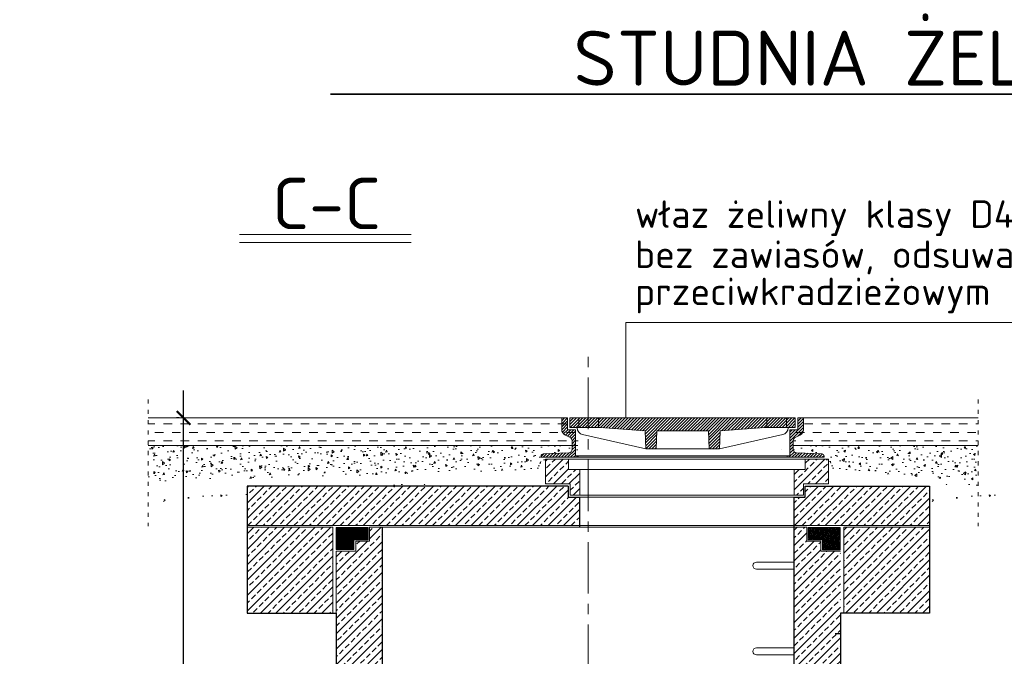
# Model space of a CAD drawing. Header units: millimetres. Extents: x -2676 to 53, y 1826 to 3724.
# Tile 8 of 20: x -2066 to -1779, y 3199 to 3385. Entities that reach past the tile are written whole.
import ezdxf

# ---------------------------------------------------------------- set-up
doc = ezdxf.new("R2010")
doc.units = ezdxf.units.MM
doc.header["$MEASUREMENT"] = 0
doc.linetypes.add('ACAD_ISO03W100', pattern=[30, 12, -18])
doc.linetypes.add('CENTERX2', pattern=[4, 2.5, -0.5, 0.5, -0.5])
for name, color, linetype, lineweight in [('005', 71, 'Continuous', 20), ('013', 41, 'Continuous', 15), ('04', 22, 'Continuous', 30), ('kreskowanie', 43, 'Continuous', 5), ('opisy', 7, 'Continuous', 20), ('osie', 133, 'CENTERX2', 18), ('TB_beton', 41, 'Continuous', 20), ('wymiary', 7, 'Continuous', 15)]:
    doc.layers.add(name, color=color, linetype=linetype, lineweight=lineweight)
doc.styles.add('_TT', font='isocpeur.ttf', dxfattribs={"height": 8})
doc.styles.get("Standard").update_dxf_attribs({"font": 'arial.ttf', "width": 0.8})
doc.dimstyles.new('ISO-25', dxfattribs={"dimscale": 2, "dimtxt": 2.8, "dimasz": 2, "dimexe": 1, "dimexo": 0.625, "dimtad": 1, "dimlfac": 10, "dimtxsty": 'Standard', "dimblk": 'ARCHTICK', "dimcen": 2, "dimdle": 4, "dimadec": 0, "dimazin": 0, "dimtfac": 1, "dimtmove": 0, "dimatfit": 3, "dimfxl": 1, "dimarcsym": 0})
pattern_1 = [(45, (-2893.9738, 1572.9512), (-2.245064, 2.245064), []), (45, (-2891.7287, 1572.9512), (-2.245064, 2.245064), [1.5875, -0.79375])]

# ---------------------------------------------------------------- blocks, each defined once
blk = doc.blocks.new('_ArchTick')
at = {"color": 0, "linetype": 'ByBlock', "const_width": 0.15}
blk.add_lwpolyline([(-0.5, -0.5), (0.5, 0.5)], dxfattribs=at)
blk = doc.blocks.new('*D34')
at = {"layer": 'Defpoints', "color": 0, "transparency": 16777216}
for p in [(-2018.57, 3268.53), (-2018.57, 3268.53), (-1995.81, 2982.71)]:
    blk.add_point(p, dxfattribs=at)
at = {"layer": 'wymiary', "color": 0, "lineweight": -2, "transparency": 16777216}
for p, q in [((-2018.57, 2974.71), (-2018.57, 3276.53)), ((-2019.82, 3268.53), (-2020.57, 3268.53)), ((-1997.06, 2982.71), (-2020.57, 2982.71))]:
    blk.add_line(p, q, dxfattribs=at)
at = {"layer": 'wymiary', "color": 0, "lineweight": -2, "transparency": 16777216, "xscale": 4, "yscale": 4, "zscale": 4}
for p, rotation in [((-2018.57, 3268.53), 90), ((-2018.57, 2982.71), 270)]:
    blk.add_blockref('_ArchTick', p, dxfattribs=dict(at, rotation=rotation))
at = {"layer": 'wymiary', "color": 0, "transparency": 16777216, "insert": (-2026.37, 3125.62), "char_height": 10, "attachment_point": 5, "rotation": 90}
blk.add_mtext('h = zmienne (wg profilu) ', dxfattribs=at)
blk = doc.blocks.new('pokrywa')
at = {"layer": 'kreskowanie'}
h = blk.add_hatch(dxfattribs=at)
h.set_pattern_fill('ANSI31', color=256, scale=5, style=0)
h.paths.add_polyline_path([(-32.5, 8.43), (-34.8, 8.43), (-34.8, 11.93), (-36.5, 11.93), (-36.5, 8.58, 0.291196), (-35.4, 6.86), (-34.08, 6.24, -0.291196), (-33.5, 5.33), (-33.5, 2.77, -0.401769), (-34.46, 1.77), (-41.93, 1.45, 0.401769), (-42.5, 0.85), (-42.5, 0.43), (-31.72, 0.43), (-31.72, 0.91), (-32.5, 0.91)])
h.paths.add_polyline_path([(-31.5, 11.93), (-34.09, 11.93), (-34.09, 9.13), (-31.5, 9.13)])
h.paths.add_polyline_path([(-25.74, 11.93), (-31.5, 11.93), (-31.5, 9.13), (-25.74, 9.13)])
h.paths.add_polyline_path([(23.25, 11.93), (0, 11.93), (-25.74, 11.93), (-25.74, 9.13), (-25.16, 9.13), (-12.19, 8.13), (-11.99, 2.93), (-8.99, 2.93), (-8.79, 8.13), (0, 8.13), (6.3, 8.13), (6.5, 2.93), (9.5, 2.93), (9.7, 8.13), (22.66, 9.13), (23.25, 9.13)])
h.paths.add_polyline_path([(29, 11.93), (23.25, 11.93), (23.25, 9.13), (29, 9.13)])
h.paths.add_polyline_path([(31.6, 11.93), (29, 11.93), (29, 9.13), (31.6, 9.13)])
h.paths.add_polyline_path([(34, 11.93), (32.3, 11.93), (32.3, 8.43), (30, 8.43), (30, 0.91), (29.22, 0.91), (29.22, 0.43), (40, 0.43), (40, 0.85, 0.401769), (39.43, 1.45), (31.96, 1.77, -0.401769), (31, 2.77), (31, 5.33, -0.291196), (31.58, 6.24), (32.9, 6.86, 0.291196), (34, 8.58)])
at = {"layer": '005', "ltscale": 6}
for p, q in [((-36.5, 8.58), (-36.5, 11.93)), ((-34.8, 8.43), (-34.8, 11.93)), ((-34.09, 9.13), (-34.09, 11.93)), ((31.6, 9.13), (31.6, 11.93)), ((32.3, 8.43), (32.3, 11.93)), ((34, 8.58), (34, 11.93)), ((-32.5, 0.91), (-32.5, 8.43)), ((-11.99, 2.93), (-12.19, 8.13)), ((-8.99, 2.93), (-8.79, 8.13)), ((6.5, 2.93), (6.3, 8.13)), ((9.5, 2.93), (9.7, 8.13)), ((30, 0.91), (30, 8.43)), ((-33.5, 2.77), (-33.5, 5.33)), ((31, 2.77), (31, 5.33)), ((-42.5, 0.43), (-42.5, 0.85)), ((40, 0.43), (40, 0.85))]:
    blk.add_line(p, q, dxfattribs=at)
at = {"layer": '005'}
for p, q in [((-36.5, 11.93), (-34.8, 11.93)), ((-34.09, 11.93), (0, 11.93)), ((-31.5, 9.13), (-31.5, 11.93)), ((-25.74, 9.13), (-25.74, 11.93)), ((31.6, 11.93), (0, 11.93)), ((23.25, 9.13), (23.25, 11.93)), ((29, 9.13), (29, 11.93)), ((34, 11.93), (32.3, 11.93)), ((-34.09, 9.13), (-25.16, 9.13)), ((-12.19, 8.13), (-25.16, 9.13)), ((9.7, 8.13), (22.66, 9.13)), ((31.6, 9.13), (22.66, 9.13)), ((-34.08, 6.24), (-35.4, 6.86)), ((-34.8, 8.43), (-32.5, 8.43)), ((-8.79, 8.13), (0, 8.13)), ((6.3, 8.13), (0, 8.13)), ((32.3, 8.43), (30, 8.43)), ((31.58, 6.24), (32.9, 6.86)), ((-11.99, 2.93), (-8.99, 2.93)), ((9.5, 2.93), (6.5, 2.93)), ((-42.5, 0.43), (-31.72, 0.43)), ((-41.93, 1.45), (-34.46, 1.77)), ((-32.5, 0.91), (-31.72, 0.91)), ((-31.72, 0.43), (-31.72, 0.91)), ((30, 0.91), (29.22, 0.91)), ((29.22, 0.43), (29.22, 0.91)), ((40, 0.43), (29.22, 0.43)), ((39.43, 1.45), (31.96, 1.77))]:
    blk.add_line(p, q, dxfattribs=at)
for centre, radius, start, end in [((-34.6, 8.58), 1.9, 180, 244.9414), ((32.1, 8.58), 1.9, 295.0586, 0), ((-41.9, 0.85), 0.6, 92.4451, 180), ((39.4, 0.85), 0.6, 360, 87.5549)]:
    blk.add_arc(centre, radius, start, end, dxfattribs=at)
at = {"layer": '005', "ltscale": 6}
for centre, start, end in [((-34.5, 5.33), 0, 64.9414), ((32, 5.33), 115.0586, 180), ((-34.5, 2.77), 272.4451, 360), ((32, 2.77), 180, 267.5549)]:
    blk.add_arc(centre, 1, start, end, dxfattribs=at)
at = {"layer": 'TB_beton'}
for p, q in [((-29.51, 9.13), (-29.51, 9.01)), ((29.51, 9.13), (29.51, 9.01)), ((-11.99, 2.93), (-30.44, 7.06)), ((9.5, 2.93), (27.95, 7.06)), ((-8.99, 2.93), (0, 2.93)), ((6.5, 2.93), (0, 2.93)), ((-31.72, 0.91), (0, 0.91)), ((-31.72, 0.43), (0, 0.43)), ((29.22, 0.91), (0, 0.91)), ((30, 0.43), (0, 0.43))]:
    blk.add_line(p, q, dxfattribs=at)
for centre, start, end in [((-30, 9.01), 180, 257.3699), ((27.51, 9.01), 282.6301, 0)]:
    blk.add_arc(centre, 2, start, end, dxfattribs=at)
blk = doc.blocks.new('pierscienie dystansowe')
at = {"layer": 'kreskowanie'}
h = blk.add_hatch(dxfattribs=at)
h.set_pattern_fill('ANSI33', color=256, scale=0.5, style=0)
h.set_pattern_definition([(45, (-2840.5506, -2107.8572), (-2.245064, 2.245064), []), (45, (-2838.3055, -2107.8572), (-2.245064, 2.245064), [1.5875, -0.79375])])
h.paths.add_polyline_path([(-31.25, 4.5), (-34.5, 4.5), (-34.5, 7.5), (-41.25, 7.5), (-41.25, 0.25), (-34, 0.25), (-34, 0), (-31.25, 0)])
h.paths.add_polyline_path([(-34, -3), (-31.25, -3), (-31.25, 0), (-34, 0)])
h.paths.add_polyline_path([(41.25, 0.25), (41.25, 7.5), (34.5, 7.5), (34.5, 4.5), (31.25, 4.5), (31.25, 0), (34, 0), (34, 0.25)])
h.paths.add_polyline_path([(34, 0), (31.25, 0), (31.25, -3), (34, -3)])
at = {"layer": 'TB_beton', "ltscale": 6}
for p, q in [((-41.25, 0.25), (-41.25, 7.5)), ((-34.5, 4.5), (-34.5, 7.5)), ((34.5, 4.5), (34.5, 7.5)), ((41.25, 0.25), (41.25, 7.5)), ((-31.25, -3), (-31.25, 4.5)), ((31.25, -3), (31.25, 4.5)), ((-34, -3), (-34, 0.25)), ((34, -3), (34, 0.25))]:
    blk.add_line(p, q, dxfattribs=at)
at = {"layer": 'TB_beton'}
for p, q in [((-41.25, 7.5), (41.25, 7.5)), ((-34.5, 4.5), (34.5, 4.5)), ((-41.25, 0.25), (-34, 0.25)), ((34, 0.25), (41.25, 0.25)), ((-34, -3), (34, -3))]:
    blk.add_line(p, q, dxfattribs=at)

msp = doc.modelspace()

# ---------------------------------------------------------------- hatches: boundary and pattern name
at = {"layer": 'kreskowanie'}
h = msp.add_hatch(dxfattribs=at)
h.set_pattern_fill('DASH', color=256, scale=20, angle=180, style=0)
h.set_pattern_definition([(0, (-17799.412, -7523.2065), (2.5, 2.5), [2.5, -2.5])])
h.paths.add_polyline_path([(-2028.8841, 3268.5264), (-1904.4545, 3268.5264), (-1904.4545, 3263.8347, 0.29119612), (-1902.8773, 3261.3562), (-1900.9646, 3260.4619), (-1900.9646, 3260.4519), (-2028.8841, 3260.4519)])
h.paths.add_polyline_path([(-1900.1345, 3260.4519), (-1900.1345, 3259.1574, 0.28681786), (-1900.9436, 3260.4519)])
h = msp.add_hatch(dxfattribs=at)
h.set_pattern_fill('DASH', color=256, scale=20, style=0)
h.set_pattern_definition([(180, (14054.9366, -7523.2065), (-2.5, 2.5), [2.5, -2.5])])
h.paths.add_polyline_path([(-1786.9067, 3268.5264), (-1840.0209, 3268.5264), (-1840.0209, 3263.8347, -0.29119612), (-1841.5981, 3261.3562), (-1843.5108, 3260.4619), (-1843.5108, 3260.4519), (-1786.9067, 3260.4519)])
h.paths.add_polyline_path([(-1844.3409, 3260.4519), (-1844.3409, 3259.1574, -0.28681786), (-1843.5318, 3260.4519)])
h = msp.add_hatch(dxfattribs=at)
h.set_pattern_fill('AR-CONC', color=256, scale=0.8, angle=135, style=0)
h.set_pattern_definition([(95, (-17799.412, -7518.4748), (4.412416, 3.7024566), [0.6, -6.6]), (40, (-17799.412, -7518.475), (-5.0399373, 3.4701452), [0.48, -5.28]), (145.4514, (-17799.044, -7518.166), (-0.6275157, 7.1726023), [0.5099215, -5.6091369]), (91.1842, (-17800.543, -7517.3434), (6.973544, 5.10091), [0.9, -9.9]), (141.6356, (-17799.962, -7516.918), (-0.223192, 10.7976935), [0.7648823, -8.413704]), (36.1842, (-17800.543, -7517.343), (-0.2232006, 10.7976933), [0.72, -7.92]), (66, (-17799.695, -7517.0605), (5.6541726, 1.0990598), [0.6, -6.6]), (11, (-17799.695, -7517.0605), (-2.7256687, 5.4784675), [0.48, -5.28]), (116.4514, (-17799.2236, -7516.969), (2.928509, 6.577525), [0.5099215, -5.6091369]), (82.5, (-17799.412, -7518.4748), (-1.81434548, 1.95191854), [0, -5.216, 0, -5.36, 0, -5.3]), (52.5, (-17799.412, -7518.4748), (-0.74298354, 3.7192756), [0, -3.056, 0, -5.096, 0, -2.02]), (12.5, (-17800.6734, -7519.7362), (3.14734534, 2.8921661), [0, -2, 0, -6.24, 0, -8.28]), (2.5, (-17801.239, -7520.302), (2.7327199, 3.86527845), [0, -2.6, 0, -4.144, 0, -5.88])])
h.paths.add_polyline_path([(-1913.0945, 3256.8253), (-1913.0945, 3256.2072), (-2028.8841, 3256.2072), (-2028.8841, 3260.3975), (-1900.1345, 3260.3975), (-1900.1345, 3260.1985, -0.40176902), (-1901.513, 3258.7598), (-1912.2673, 3258.3006, 0.40176902), (-1913.0945, 3257.4374)])
h.paths.add_polyline_path([(-2028.8841, 3256.2072), (-1913.0945, 3256.2072), (-1913.0945, 3255.8472), (-1914.3696, 3255.8472), (-1915.2195, 3253.4918), (-2028.8841, 3249.8729)])
h.paths.add_polyline_path([(-1999.8786, 3246.7568), (-1987.9793, 3247.2742), (-2024.4069, 3244.1613), (-2024.4069, 3244.7283)])
h.paths.add_polyline_path([(-1913.9127, 3250.4948), (-1957.5686, 3248.5965), (-1957.5686, 3249.0179)])
h = msp.add_hatch(dxfattribs=at)
h.set_pattern_fill('AR-CONC', color=256, scale=0.8, angle=45, style=0)
h.set_pattern_definition([(85, (14054.9366, -7518.4748), (-4.412416, 3.7024566), [0.6, -6.6]), (140, (14054.9366, -7518.475), (5.0399373, 3.4701452), [0.48, -5.28]), (34.5486, (14054.569, -7518.166), (0.6275157, 7.1726023), [0.5099215, -5.6091369]), (88.8158, (14056.068, -7517.3434), (-6.973544, 5.10091), [0.9, -9.9]), (38.3644, (14055.487, -7516.918), (0.223192, 10.7976935), [0.7648823, -8.413704]), (143.8158, (14056.068, -7517.343), (0.2232006, 10.7976933), [0.72, -7.92]), (114, (14055.2195, -7517.0605), (-5.6541726, 1.0990598), [0.6, -6.6]), (169, (14055.2195, -7517.0605), (2.7256687, 5.4784675), [0.48, -5.28]), (63.5486, (14054.7483, -7516.969), (-2.928509, 6.577525), [0.5099215, -5.6091369]), (97.5, (14054.9366, -7518.4748), (1.81434548, 1.95191854), [0, -5.216, 0, -5.36, 0, -5.3]), (127.5, (14054.9366, -7518.4748), (0.74298354, 3.7192756), [0, -3.056, 0, -5.096, 0, -2.02]), (167.5, (14056.1981, -7519.7362), (-3.14734534, 2.8921661), [0, -2, 0, -6.24, 0, -8.28]), (177.5, (14056.7638, -7520.302), (-2.7327199, 3.86527845), [0, -2.6, 0, -4.144, 0, -5.88])])
h.paths.add_polyline_path([(-1831.3809, 3256.8253), (-1831.3809, 3256.2072), (-1786.9067, 3256.2072), (-1786.9067, 3260.3975), (-1844.3409, 3260.3975), (-1844.3409, 3260.1985, 0.40176902), (-1842.9623, 3258.7598), (-1832.208, 3258.3006, -0.40176902), (-1831.3809, 3257.4374)])
h.paths.add_polyline_path([(-1786.9067, 3256.2072), (-1831.3809, 3256.2072), (-1831.3809, 3255.8472), (-1830.1057, 3255.8472), (-1829.2558, 3253.4918), (-1786.9067, 3249.8729)])
h.paths.add_polyline_path([(-1830.5627, 3250.4948), (-1786.9067, 3248.5965), (-1786.9067, 3249.0179)])
h = msp.add_hatch(dxfattribs=at)
h.set_pattern_fill('AR-CONC', color=256, scale=0.8, angle=135, style=0)
h.set_pattern_definition([(95, (-17575.404, -7518.4748), (4.412416, 3.7024566), [0.6, -6.6]), (40, (-17575.404, -7518.475), (-5.0399373, 3.4701452), [0.48, -5.28]), (145.4514, (-17575.036, -7518.166), (-0.6275157, 7.1726023), [0.5099215, -5.6091369]), (91.1842, (-17576.535, -7517.3434), (6.973544, 5.10091), [0.9, -9.9]), (141.6356, (-17575.954, -7516.918), (-0.223192, 10.7976935), [0.7648823, -8.413704]), (36.1842, (-17576.535, -7517.343), (-0.2232006, 10.7976933), [0.72, -7.92]), (66, (-17575.687, -7517.0605), (5.6541726, 1.0990598), [0.6, -6.6]), (11, (-17575.687, -7517.0605), (-2.7256687, 5.4784675), [0.48, -5.28]), (116.4514, (-17575.2156, -7516.969), (2.928509, 6.577525), [0.5099215, -5.6091369]), (82.5, (-17575.404, -7518.4748), (-1.81434548, 1.95191854), [0, -5.216, 0, -5.36, 0, -5.3]), (52.5, (-17575.404, -7518.4748), (-0.74298354, 3.7192756), [0, -3.056, 0, -5.096, 0, -2.02]), (12.5, (-17576.6654, -7519.7362), (3.14734534, 2.8921661), [0, -2, 0, -6.24, 0, -8.28]), (2.5, (-17577.231, -7520.302), (2.7327199, 3.86527845), [0, -2.6, 0, -4.144, 0, -5.88])])
h.paths.add_polyline_path([(-1689.0864, 3256.8253), (-1689.0864, 3256.2072), (-1757.8654, 3256.2072), (-1757.8654, 3260.3975), (-1676.1264, 3260.3975), (-1676.1264, 3260.1985, -0.40176902), (-1677.505, 3258.7598), (-1688.2593, 3258.3006, 0.40176902), (-1689.0864, 3257.4374)])
h.paths.add_polyline_path([(-1757.8654, 3256.2072), (-1689.0864, 3256.2072), (-1689.0864, 3255.8472), (-1690.3616, 3255.8472), (-1691.2115, 3253.4918), (-1757.8654, 3249.8729)])
h.paths.add_polyline_path([(-1775.8705, 3246.7568), (-1763.9713, 3247.2742), (-1800.3989, 3244.1613), (-1800.3989, 3244.7283)])
h.paths.add_polyline_path([(-1689.9046, 3250.4948), (-1733.5606, 3248.5965), (-1733.5606, 3249.0179)])
h = msp.add_hatch(dxfattribs=at)
h.set_pattern_fill('ANSI33', color=256, scale=0.5, style=0)
h.set_pattern_definition(pattern_1)
h.paths.add_polyline_path([(-2000.0627, 3211.6258), (-1975.0627, 3211.6258), (-1975.0627, 3236.6258), (-2000.0627, 3236.6258)])
h.paths.add_polyline_path([(-1970.5627, 3248.6258), (-2000.0627, 3248.6258), (-2000.0627, 3237.1258), (-1903.0627, 3237.1258), (-1903.0627, 3245.3767), (-1906.4588, 3245.3767), (-1906.4588, 3248.6258)])
h = msp.add_hatch(dxfattribs=at)
h.set_pattern_fill('ANSI33', color=256, scale=0.5, style=0)
h.set_pattern_definition(pattern_1)
h.paths.add_polyline_path([(-1826.0627, 3211.6258), (-1801.0627, 3211.6258), (-1801.0627, 3236.6258), (-1826.0627, 3236.6258)])
h.paths.add_polyline_path([(-1840.5627, 3245.3758), (-1840.5627, 3243.255), (-1840.5627, 3237.1258), (-1801.0627, 3237.1258), (-1801.0627, 3248.6258), (-1837.3109, 3248.6258), (-1837.3109, 3245.3758)])
h = msp.add_hatch(dxfattribs=at)
h.set_pattern_fill('ANSI33', color=256, scale=0.5, style=0)
h.set_pattern_definition([(45, (-4541.4647, 606.7215), (-2.245064, 2.245064), []), (45, (-4539.2197, 606.7215), (-2.245064, 2.245064), [1.5875, -0.79375])])
h.paths.add_polyline_path([(-1960.5627, 3236.6258), (-1964.3127, 3236.6258), (-1964.3127, 3232.6258), (-1968.3127, 3232.6258), (-1968.3127, 3229.6258), (-1974.0627, 3229.6258), (-1974.0627, 3186.8758), (-1964.8127, 3186.8758), (-1964.8127, 3187.1258), (-1960.5627, 3187.1258)])
h.paths.add_polyline_path([(-1964.8127, 3186.8758), (-1974.0627, 3186.8758), (-1974.0627, 3180.1258), (-1968.8127, 3180.1258), (-1968.8127, 3183.1258), (-1964.8127, 3183.1258)])
h.paths.add_polyline_path([(-1827.0627, 3229.6258), (-1832.8127, 3229.6258), (-1832.8127, 3232.6258), (-1836.8127, 3232.6258), (-1836.8127, 3236.6258), (-1840.5627, 3236.6258), (-1840.5627, 3187.1258), (-1836.3127, 3187.1258), (-1836.3127, 3186.8758), (-1827.0627, 3186.8758)])
h.paths.add_polyline_path([(-1827.0627, 3186.8758), (-1836.3127, 3186.8758), (-1836.3127, 3183.1258), (-1832.3127, 3183.1258), (-1832.3127, 3180.1258), (-1827.0627, 3180.1258)])
at = {"layer": 'opisy'}
h = msp.add_hatch(dxfattribs=at)
h.set_pattern_fill('ANSI36', color=256, scale=2, angle=180, style=0)
h.set_pattern_definition([(45, (-9891.21565, -2137.41346), (0.1325825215, 0.486135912), [0.625, -0.125, 0, -0.125])])
h.paths.add_polyline_path([(-1974.0979, 3236.616), (-1964.7566, 3236.616), (-1964.7566, 3233.0076), (-1968.8809, 3233.0076), (-1968.8809, 3230.1325), (-1972.796, 3230.1325), (-1974.0979, 3230.1197)])
h = msp.add_hatch(dxfattribs=at)
h.set_pattern_fill('ANSI36', color=256, scale=2, style=0)
h.set_pattern_definition([(135, (6090.01248, -2137.45575), (-0.1325825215, 0.486135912), [0.625, -0.125, 0, -0.125])])
h.paths.add_polyline_path([(-1827.1053, 3236.5737), (-1836.4465, 3236.5737), (-1836.4465, 3232.9653), (-1832.3223, 3232.9653), (-1832.3223, 3230.0902), (-1828.4072, 3230.0902), (-1827.1053, 3230.0774)])

# ---------------------------------------------------------------- linework, layer by layer
at = {"layer": '013'}
for p, q in [((-2028.8841, 3268.5264), (-1906.6627, 3268.5264)), ((-1786.9067, 3268.5264), (-1837.8127, 3268.5264)), ((-2028.8841, 3260.4519), (-1903.6627, 3260.4519)), ((-1786.9067, 3260.4519), (-1840.8127, 3260.4519))]:
    msp.add_line(p, q, dxfattribs=at)
at = {"layer": '04'}
for p, q in [((-1970.5627, 3248.6258), (-2000.0627, 3248.6258)), ((-2000.0627, 3248.6258), (-2000.0627, 3211.6258)), ((-1906.4588, 3248.6258), (-2000.0627, 3248.6258)), ((-1837.3109, 3248.6258), (-1801.0627, 3248.6258)), ((-1801.0627, 3248.6258), (-1801.0627, 3211.6258)), ((-1903.0627, 3236.6258), (-1903.0627, 3245.3767)), ((-1840.5627, 3236.6258), (-1840.5627, 3245.3758)), ((-1960.5627, 2982.707), (-1960.5627, 3236.6258)), ((-2000.0627, 3211.6258), (-1974.0627, 3211.6258)), ((-1801.0627, 3211.6258), (-1827.0627, 3211.6258)), ((-1827.0627, 3211.6258), (-1827.0627, 3201.0432)), ((-1828.5627, 3205.6258), (-1827.0627, 3205.6258)), ((-1827.0627, 3205.6258), (-1827.0627, 2962.707))]:
    msp.add_line(p, q, dxfattribs=at)
for points in [[(-1906.4588, 3248.6258), (-1906.4588, 3245.3767), (-1903.0627, 3245.3767)], [(-1840.5627, 3245.3758), (-1837.3109, 3245.3758), (-1837.3109, 3248.6258)], [(-1840.5627, 2982.707), (-1840.5627, 3236.6258)], [(-1974.0627, 3211.6258), (-1974.0627, 2962.707)]]:
    msp.add_lwpolyline(points, dxfattribs=at)
at = {"layer": 'kreskowanie'}
msp.add_line((-1828.5785, 3210.938), (-1828.5627, 3210.9538), dxfattribs=at)
at = {"layer": 'opisy', "lineweight": 35}
msp.add_line((-1975.7129, 3362.8673), (-1590.0247, 3362.8673), dxfattribs=at)
at = {"layer": 'opisy'}
for p, q in [((-1964.7566, 3236.616), (-1974.0979, 3236.616)), ((-1974.0979, 3236.616), (-1974.0979, 3230.1197)), ((-1964.7566, 3233.0076), (-1964.7566, 3236.616)), ((-1836.4465, 3232.9653), (-1836.4465, 3236.5737)), ((-1836.4465, 3236.5737), (-1827.1053, 3236.5737)), ((-1827.1053, 3236.5737), (-1827.1053, 3230.0774)), ((-1968.8809, 3230.1325), (-1968.8809, 3233.0076)), ((-1968.8809, 3233.0076), (-1964.7566, 3233.0076)), ((-1832.3223, 3232.9653), (-1836.4465, 3232.9653)), ((-1832.3223, 3230.0902), (-1832.3223, 3232.9653)), ((-1974.0979, 3230.1325), (-1968.8809, 3230.1325)), ((-1827.1053, 3230.0902), (-1832.3223, 3230.0902))]:
    msp.add_line(p, q, dxfattribs=at)
at = {"layer": 'osie', "ltscale": 6}
msp.add_line((-1900.5627, 2929.2823), (-1900.5627, 3288.196), dxfattribs=at)
at = {"layer": 'osie', "linetype": 'ACAD_ISO03W100', "ltscale": 0.1}
for p, q in [((-2028.8841, 3273.8823), (-2028.8841, 3236.9709)), ((-1786.9067, 3273.8823), (-1786.9067, 3236.9709))]:
    msp.add_line(p, q, dxfattribs=at)
at = {"layer": 'TB_beton'}
for p, q in [((-1903.0627, 3245.3758), (-1840.5627, 3245.3758)), ((-2000.0627, 3237.1258), (-1801.0627, 3237.1258)), ((-2000.0627, 3236.6258), (-1975.0627, 3236.6258)), ((-1964.3127, 3236.6258), (-1960.5627, 3236.6258)), ((-1964.3127, 3232.6258), (-1964.3127, 3236.6258)), ((-1960.5627, 3236.6258), (-1840.5627, 3236.6258)), ((-1940.5627, 3236.6258), (-1840.5627, 3236.6258)), ((-1836.8127, 3236.6258), (-1840.5627, 3236.6258)), ((-1836.8127, 3236.6258), (-1840.5627, 3236.6258)), ((-1836.8127, 3232.6258), (-1836.8127, 3236.6258)), ((-1801.0627, 3236.6258), (-1826.0627, 3236.6258)), ((-1968.3127, 3229.6258), (-1968.3127, 3232.6258)), ((-1968.3127, 3232.6258), (-1964.3127, 3232.6258)), ((-1832.8127, 3232.6258), (-1836.8127, 3232.6258)), ((-1832.8127, 3229.6258), (-1832.8127, 3232.6258)), ((-1974.0627, 3229.6258), (-1968.3127, 3229.6258)), ((-1827.0627, 3229.6258), (-1832.8127, 3229.6258)), ((-1840.5627, 3226.4599), (-1851.5627, 3226.4599)), ((-1851.5627, 3224.4599), (-1840.5627, 3224.4599)), ((-2000.0627, 3211.6258), (-1975.0627, 3211.6258)), ((-1801.0627, 3211.6258), (-1826.0627, 3211.6258)), ((-1840.5627, 3201.4599), (-1851.5627, 3201.4599)), ((-1851.5627, 3199.4599), (-1840.5627, 3199.4599))]:
    msp.add_line(p, q, dxfattribs=at)
at = {"layer": 'TB_beton', "ltscale": 6}
for p, q in [((-1840.5627, 3243.255), (-1840.5627, 3245.3758)), ((-2000.0627, 3211.6258), (-2000.0627, 3236.6258)), ((-1975.0627, 3211.6258), (-1975.0627, 3236.6258)), ((-1840.5627, 3187.1258), (-1840.5627, 3236.6258)), ((-1826.0627, 3211.6258), (-1826.0627, 3236.6258)), ((-1801.0627, 3211.6258), (-1801.0627, 3236.6258)), ((-1974.0627, 3180.1258), (-1974.0627, 3229.6258))]:
    msp.add_line(p, q, dxfattribs=at)
at = {"layer": 'TB_beton'}
for centre in [(-1851.5627, 3225.4599), (-1851.5627, 3200.4599)]:
    msp.add_arc(centre, 1, 90, 270, dxfattribs=at)
at = {"layer": 'wymiary'}
for p, q in [((-2002.2637, 3321.9507), (-1952.1814, 3321.9507)), ((-2002.2637, 3319.6116), (-1952.1814, 3319.6116))]:
    msp.add_line(p, q, dxfattribs=at)
msp.add_lwpolyline([(-1889.5758, 3268.5264), (-1889.5758, 3296.2918), (-1652.3257, 3296.2918), (-1652.3257, 3268.5264)], dxfattribs=at)

# ---------------------------------------------------------------- block references
msp.add_blockref('pokrywa', (-1871.8127, 3256.5973))
at = {"layer": 'osie'}
msp.add_blockref('pierscienie dystansowe', (-1871.8127, 3249.0206), dxfattribs=at)

# ---------------------------------------------------------------- texts
at = {"layer": 'opisy', "lineweight": 40, "style": '_TT'}
msp.add_text('STUDNIA ŻELBETOWA ', height=16, dxfattribs=at).set_placement((-1904.8993, 3365.4096))
at = {"layer": 'wymiary', "style": '_TT'}
for s, p in [('właz żeliwny klasy D400 wg PN-EN 124:2015', (-1886.9812, 3323.9337)), ('bez zawiasów, odsuwane, z zabezpieczeniem ', (-1886.9812, 3312.2333)), ('przeciwkradzieżowym', (-1886.9812, 3301.4104))]:
    msp.add_text(s, height=8, dxfattribs=at).set_placement(p)
at = {"layer": 'wymiary', "insert": (-1992.7541, 3338.5324), "char_height": 15, "width": 56.696556, "attachment_point": 1, "style": '_TT'}
msp.add_mtext('C-C', dxfattribs=at)

# ---------------------------------------------------------------- dimensions: what is measured, and where the dimension line sits
at = {"layer": 'wymiary'}
dim = msp.add_linear_dim(base=(-2018.5658, 3268.5264), p1=(-1995.8119, 2982.707), p2=(-2018.5658, 3268.5264), angle=90, text='h = zmienne (wg profilu) ', dimstyle='ISO-25', override={"dimtxt": 5}, dxfattribs=at)
dim.commit()
dim.dimension.update_dxf_attribs({"geometry": '*D34', "text_midpoint": (-2026.3708, 3125.6167)})

doc.saveas('drawing.dxf')
